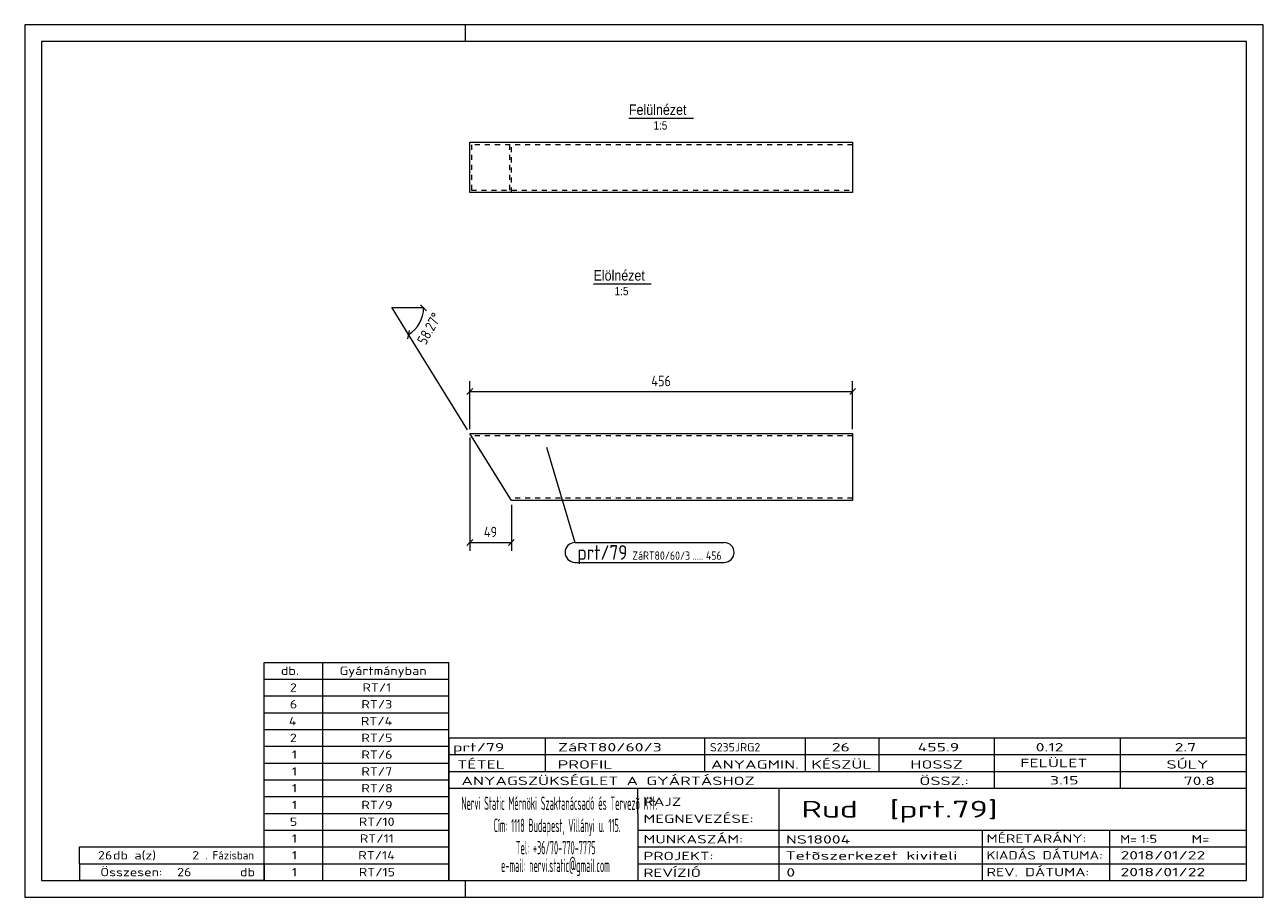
# Model space of a CAD drawing. Header units: millimetres. Extents: x 1 to 296, y 1 to 209.
import ezdxf

# ---------------------------------------------------------------- set-up
doc = ezdxf.new("R2010")
doc.units = ezdxf.units.MM
doc.header["$LTSCALE"] = 0.6
doc.linetypes.add('XKITLINE00', pattern=[0])
doc.linetypes.add('XKITLINE02', pattern=[4, 2, -2])
for name, color, linetype, lineweight in [('DrawingSheet', 5, 'Continuous', 0), ('OtherObjectType', 1, 'Continuous', 0), ('Part', 2, 'Continuous', 0), ('PartMark', 3, 'Continuous', 0), ('Z-DIMENSIONS', 1, 'Continuous', 0)]:
    doc.layers.add(name, color=color, linetype=linetype, lineweight=lineweight)
doc.styles.add('ARIAL', font='ARIAL.TTF')
doc.styles.add('ISOCPEUR', font='ISOCPEUR.TTF')

msp = doc.modelspace()

# ---------------------------------------------------------------- linework, layer by layer
at = {"layer": 'DrawingSheet', "color": 2, "linetype": 'XKITLINE00', "lineweight": 0}
for p, q in [((296, 209), (1, 209)), ((1, 209), (1, 1)), ((106, 205), (106, 209)), ((296, 1), (296, 209)), ((106, 1), (106, 5)), ((1, 1), (296, 1))]:
    msp.add_line(p, q, dxfattribs=at)
at = {"layer": 'DrawingSheet', "color": 3, "linetype": 'XKITLINE00', "lineweight": 0}
for p, q in [((292, 205), (5, 205)), ((5, 205), (5, 5)), ((292, 5), (292, 205)), ((5, 5), (292, 5))]:
    msp.add_line(p, q, dxfattribs=at)
at = {"layer": 'OtherObjectType', "color": 6, "linetype": 'XKITLINE00', "lineweight": 0}
for p, q in [((144.92, 186.75), (160.3, 186.75)), ((136.49, 147.25), (150.21, 147.25))]:
    msp.add_line(p, q, dxfattribs=at)
at = {"layer": 'OtherObjectType', "color": 7, "linetype": 'XKITLINE00', "lineweight": 0}
for p, q in [((58, 57), (102, 57)), ((58, 53), (58, 57)), ((72, 53), (72, 57)), ((102, 53), (102, 57)), ((58, 53), (102, 53)), ((58, 49), (58, 53)), ((72, 49), (72, 53)), ((102, 49), (102, 53)), ((58, 49), (102, 49)), ((58, 45), (58, 49)), ((72, 45), (72, 49)), ((102, 45), (102, 49)), ((58, 45), (102, 45)), ((58, 41), (58, 45)), ((72, 41), (72, 45)), ((102, 41), (102, 45)), ((58, 41), (102, 41)), ((58, 37), (58, 41)), ((72, 37), (72, 41)), ((102, 37), (102, 41)), ((102, 39), (292, 39)), ((102, 39), (102, 35)), ((102, 39), (292, 39)), ((125, 35), (125, 39)), ((163, 35), (163, 39)), ((187, 35), (187, 39)), ((204.5, 35), (204.5, 39)), ((232, 35), (232, 39)), ((262, 35), (262, 39)), ((292, 35), (292, 39)), ((58, 37), (102, 37)), ((58, 33), (58, 37)), ((72, 33), (72, 37)), ((102, 33), (102, 37)), ((58, 33), (102, 33)), ((58, 29), (58, 33)), ((72, 29), (72, 33)), ((102, 35), (292, 35)), ((102, 35), (102, 5)), ((102, 35), (292, 35)), ((102, 29), (102, 33)), ((125, 31), (125, 35)), ((163, 31), (163, 35)), ((187, 31), (187, 35)), ((204.5, 31), (204.5, 35)), ((232, 31), (232, 35)), ((262, 31), (262, 35)), ((292, 31), (292, 35)), ((102, 31), (292, 31)), ((232, 27), (232, 31)), ((262, 27), (262, 31)), ((292, 27), (292, 31)), ((58, 29), (102, 29)), ((58, 25), (58, 29)), ((72, 25), (72, 29)), ((102, 25), (102, 29)), ((102, 27), (292, 27)), ((147, 21), (147, 27)), ((180.7, 17), (180.7, 27)), ((292, 21), (292, 27)), ((58, 25), (102, 25)), ((58, 21), (58, 25)), ((72, 21), (72, 25)), ((102, 21), (102, 25)), ((58, 21), (102, 21)), ((58, 17), (58, 21)), ((72, 17), (72, 21)), ((102, 17), (102, 21)), ((147, 21), (147, 5)), ((292, 17), (292, 21)), ((58, 17), (102, 17)), ((58, 13), (58, 17)), ((72, 13), (72, 17)), ((102, 13), (102, 17)), ((147, 17), (292, 17)), ((180.7, 5), (180.7, 17)), ((229.16, 13), (229.16, 17)), ((259.5, 5), (259.5, 17)), ((292, 13), (292, 17)), ((14, 9), (14, 13)), ((14, 13), (58, 13)), ((14, 13), (58, 13)), ((58, 9), (58, 13)), ((58, 13), (102, 13)), ((58, 9), (58, 13)), ((72, 9), (72, 13)), ((102, 9), (102, 13)), ((147, 13), (292, 13)), ((229.16, 5), (229.16, 13)), ((292, 9), (292, 13)), ((14, 9), (58, 9)), ((14, 9), (14, 5)), ((14, 9), (58, 9)), ((58, 9), (58, 5)), ((58, 9), (102, 9)), ((58, 5), (58, 9)), ((72, 5), (72, 9)), ((102, 5), (102, 9)), ((147, 9), (292, 9)), ((292, 5), (292, 9)), ((58, 5), (14, 5)), ((58, 5), (102, 5)), ((102, 5), (292, 5)), ((139.5, 5), (292, 5))]:
    msp.add_line(p, q, dxfattribs=at)
at = {"layer": 'Part', "color": 2, "linetype": 'XKITLINE00', "lineweight": 0}
for p, q in [((107.01, 169), (107.01, 181)), ((107.01, 181), (198.2, 181)), ((198.2, 181), (198.2, 169)), ((198.2, 169), (107.01, 169)), ((116.91, 95.57), (107.01, 111.57)), ((107.01, 111.57), (198.2, 111.57)), ((198.2, 111.57), (198.2, 95.57)), ((198.2, 95.57), (116.91, 95.57))]:
    msp.add_line(p, q, dxfattribs=at)
at = {"layer": 'Part', "color": 7, "linetype": 'XKITLINE02', "lineweight": 0}
for p, q in [((198.2, 180.4), (107.38, 180.4)), ((107.38, 180.4), (107.38, 169.6)), ((116.54, 169.6), (116.54, 180.4)), ((116.91, 169), (116.91, 181)), ((107.38, 169.6), (198.2, 169.6)), ((198.2, 110.97), (107.38, 110.97)), ((198.2, 96.17), (116.54, 96.17))]:
    msp.add_line(p, q, dxfattribs=at)
at = {"layer": 'PartMark', "color": 7, "linetype": 'XKITLINE00', "lineweight": 0}
for p, q in [((125.31, 108.31), (132.04, 85.54)), ((132.04, 85.54), (167.63, 85.54)), ((132.04, 80.84), (167.63, 80.84))]:
    msp.add_line(p, q, dxfattribs=at)
for centre, start, end in [((132.04, 83.19), 90, 270), ((167.63, 83.19), 270, 90)]:
    msp.add_arc(centre, 2.35, start, end, dxfattribs=at)
at = {"layer": 'Z-DIMENSIONS', "color": 7, "linetype": 'XKITLINE00', "lineweight": 0}
for p, q in [((96.71, 140.79), (95.29, 142.21)), ((96, 141.5), (88.5, 141.5)), ((92.44, 135.12), (88.5, 141.5)), ((92.22, 134.15), (92.67, 136.09)), ((106.49, 112.42), (92.44, 135.12)), ((107.01, 112.57), (107.01, 124.07)), ((198.2, 112.57), (198.2, 124.07)), ((107.72, 122.27), (106.3, 120.86)), ((107.01, 121.57), (198.2, 121.57)), ((198.91, 122.27), (197.49, 120.86)), ((107.01, 110.57), (107.01, 83.57)), ((116.91, 94.57), (116.91, 83.57)), ((107.72, 86.27), (106.3, 84.86)), ((107.01, 85.57), (116.91, 85.57)), ((117.61, 86.27), (116.2, 84.86))]:
    msp.add_line(p, q, dxfattribs=at)
msp.add_arc((88.5, 141.5), 7.5, 301.7336, 360, dxfattribs=at)
at = {"layer": 'Z-DIMENSIONS', "color": 7}
for p in [(88.5, 141.5), (96, 141.5), (92.44, 135.12)]:
    msp.add_point(p, dxfattribs=at)
at = {"layer": 'Z-DIMENSIONS', "color": 3}
for p in [(107.01, 121.57), (198.2, 121.57), (107.01, 85.57), (116.91, 85.57)]:
    msp.add_point(p, dxfattribs=at)

# ---------------------------------------------------------------- texts
at = {"layer": 'OtherObjectType', "color": 6, "style": 'ARIAL', "width": 0.85}
for s, height, p in [('Felülnézet', 2.5, (144.92, 187.5)), ('1:5', 2, (150.75, 184)), ('Elölnézet', 2.5, (136.49, 148)), ('1:5', 2, (141.5, 144.5))]:
    msp.add_text(s, height=height, dxfattribs=at).set_placement(p)
at = {"layer": 'OtherObjectType', "color": 7, "style": 'ISOCPEUR'}
for s, height, width, p in [('db.', 2, 1.211571, (62, 54)), ('Gyártmányban', 2, 1.211571, (76, 54)), ('2', 2, 1.211571, (64.14, 50)), ('RT/1', 2, 1.211571, (81.43, 50)), ('6', 2, 1.211571, (64.14, 46)), ('RT/3', 2, 1.211571, (81.18, 46)), ('4', 2, 1.211571, (63.9, 42)), ('RT/4', 2, 1.211571, (81.06, 42)), ('2', 2, 1.211571, (64.14, 38)), ('RT/5', 2, 1.211571, (81.18, 38)), ('1', 2, 1.211571, (64.63, 34)), ('RT/6', 2, 1.211571, (81.18, 34)), ('prt/79', 2, 1.525501, (103, 35.76)), ('ZáRT80/60/3', 2, 1.525501, (128, 35.76)), ('S235JRG2', 2, 1.02, (164.22, 35.76)), ('26', 2, 1.525501, (193.24, 35.76)), ('455.9', 2, 1.525501, (213.7, 35.76)), ('0.12', 2, 1.525501, (241.81, 35.76)), ('2.7', 2, 1.525501, (274.91, 35.76)), ('TÉTEL', 2, 1.525501, (104, 31.66)), ('PROFIL', 2, 1.525501, (127.96, 31.66)), ('ANYAGMIN.', 2, 1.525501, (164.47, 31.66)), ('KÉSZÜL', 2, 1.525501, (188.37, 31.66)), ('HOSSZ', 2, 1.525501, (211.96, 31.66)), ('FELÜLET', 2, 1.525501, (238.13, 32)), ('SÚLY', 2, 1.525501, (272.96, 31.66)), ('1', 2, 1.211571, (64.63, 30)), ('RT/7', 2, 1.211571, (81.18, 30)), ('ANYAGSZÜKSÉGLET A GYÁRTÁSHOZ', 2, 1.525501, (105, 27.75)), ('ÖSSZ.:', 2, 1.525501, (214.1, 27.75)), ('3.15', 2, 1.525501, (245.21, 27.88)), ('70.8', 2, 1.525501, (277.06, 27.75)), ('1', 2, 1.211571, (64.63, 26)), ('RT/8', 2, 1.211571, (81.18, 26)), ('1', 2, 1.211571, (64.63, 22)), ('RT/9', 2, 1.211571, (81.18, 22)), ('Nervi Static Mérnöki\xa0Szaktanácsadó\xa0és\xa0Tervezõ Kft.', 3.1765, 0.403093, (105, 21.82)), ('RAJZ', 2, 1.445, (148.38, 22.78)), ('Rud  [prt.79]', 4, 1.474651, (186, 20)), ('MEGNEVEZÉSE:', 2, 1.445, (148.38, 18.72)), ('5', 2, 1.211571, (64.14, 18)), ('RT/10', 2, 1.211571, (80.57, 18)), ('Cím:\xa01118 Budapest, Villányi u. 115.', 3.1765, 0.403093, (112.69, 16.53)), ('1', 2, 1.211571, (64.63, 14)), ('RT/11', 2, 1.211571, (80.82, 14)), ('MUNKASZÁM:', 2, 1.445, (148.38, 13.84)), ('NS18004', 2, 1.525501, (182.28, 13.78)), ('MÉRETARÁNY:', 2, 1.36, (230.1, 14)), ('M=', 2, 1.211571, (261.91, 13.84)), ('1:5', 2, 1.275, (266.79, 13.9)), ('M=', 2, 1.275, (278.95, 13.87)), ('26', 2, 1.211571, (18.43, 10)), ('db a(z)', 2, 1.211571, (22, 10)), ('2', 2, 1.211571, (40.86, 10)), ('. Fázisban', 2, 0.935, (44, 10)), ('1', 2, 1.211571, (64.63, 10)), ('RT/14', 2, 1.211571, (80.45, 10)), ('Tel:\xa0+36/70-770-7775', 3.1765, 0.403093, (117.97, 11.24)), ('PROJEKT:', 2, 1.445, (148.38, 9.84)), ('Tetõszerkezet kiviteli ', 2, 1.525501, (182.2, 9.94)), ('KIADÁS DÁTUMA:', 2, 1.275, (230.1, 10)), ('2018/01/22', 2, 1.525501, (262, 10)), ('e-mail:\xa0nervi.static@gmail.com', 3.1765, 0.403093, (114.45, 7)), ('Összesen:            db', 2, 1.211571, (19, 6)), ('26', 2, 1.211571, (37.29, 6)), ('1', 2, 1.211571, (64.63, 6)), ('RT/15', 2, 1.211571, (80.57, 6)), ('REVÍZIÓ', 2, 1.445, (148.38, 5.84)), ('0', 2, 1.525501, (182.41, 5.92)), ('REV. DÁTUMA:', 2, 1.36, (230.1, 6)), ('2018/01/22', 2, 1.525501, (262, 6))]:
    msp.add_text(s, height=height, dxfattribs=dict(at, width=width)).set_placement(p)
at = {"layer": 'PartMark', "color": 3, "style": 'ISOCPEUR', "width": 0.85}
msp.add_text('prt/79', height=3.5, dxfattribs=at).set_placement((132.64, 81.44))
at = {"layer": 'PartMark', "color": 4, "style": 'ISOCPEUR', "width": 0.85}
for s, p in [('ZáRT80/60/3', (145.72, 81.44)), ('456', (163.25, 81.44)), ('.....', (160.07, 81.44))]:
    msp.add_text(s, height=2, dxfattribs=at).set_placement(p)
at = {"layer": 'Z-DIMENSIONS', "color": 3, "style": 'ISOCPEUR', "width": 0.85}
msp.add_text('58.27°', height=2.5, rotation=60.8653, dxfattribs=at).set_placement((96.5, 132.49))
for s, p in [('456', (150.24, 122.82)), ('49', (110.35, 86.82))]:
    msp.add_text(s, height=2.5, dxfattribs=at).set_placement(p)

doc.saveas('drawing.dxf')
